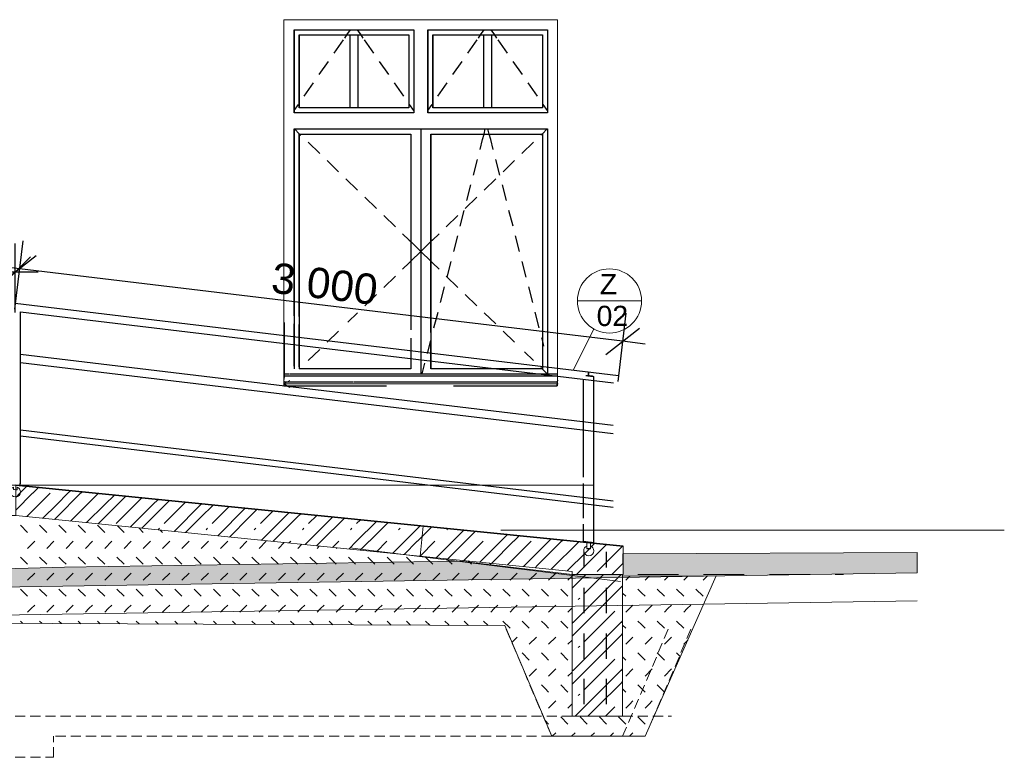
# Model space of a CAD drawing. Header units: millimetres. Extents: x 126830 to 197420, y -10585 to 21156.
# Tile 6 of 100: x 142842 to 147703, y -5139 to -1495. Entities that reach past the tile are written whole.
import ezdxf

# ---------------------------------------------------------------- set-up
doc = ezdxf.new("R2010")
doc.units = ezdxf.units.MM
doc.header["$MEASUREMENT"] = 0
for name, pattern in [('Čárkovaná', [325, 200, -125]), ('čárkovaná 3', [75, 50, -25]), ('Čárkovaná M', [225, 125, -100])]:
    doc.linetypes.add(name, pattern=pattern)
for name, color, linetype in [('Konstrukce - nenosné', 7, 'Continuous'), ('Nové_0', 7, 'Continuous'), ('Nové_Konstrukce - nosné', 7, 'Continuous'), ('Nové_Kóty - SP', 7, 'Continuous'), ('Popis', 7, 'Continuous'), ('Popis_CZ', 7, 'Continuous'), ('Situace - terén', 7, 'Continuous'), ('TZB - VZT', 7, 'Continuous'), ('Výplně - Povrchové', 7, 'Continuous')]:
    doc.layers.add(name, color=color, linetype=linetype)
doc.styles.add('GENEROVANÝ_STYL_1', font='txt')
doc.styles.add('GENEROVANÝ_STYL_2', font='txt')
doc.dimstyles.new('GENEROVANÝ_STYL__7', dxfattribs={"dimtxt": 150, "dimasz": 142.5, "dimexe": 0.18, "dimexo": 200, "dimgap": 0, "dimtad": 1, "dimdec": 0, "dimzin": 0, "dimdsep": 46, "dimtxsty": 'GENEROVANÝ_STYL_2', "dimblk": 'ARROWHEAD_6', "dimblk1": 'ARROWHEAD_6', "dimblk2": 'ARROWHEAD_6', "dimcen": 0.09, "dimclrd": 1, "dimclre": 1, "dimclrt": 1, "dimazin": 0, "dimtfac": 1, "dimtdec": 4, "dimtmove": 0, "dimatfit": 3, "dimfxl": 1, "dimtolj": 1, "dimtzin": 0, "dimarcsym": 0})
doc.dimstyles.new('GENEROVANÝ_STYL__8', dxfattribs={"dimtxt": 150, "dimasz": 142.5, "dimexe": 0.18, "dimexo": 200, "dimgap": 0, "dimtad": 1, "dimtih": 1, "dimtoh": 1, "dimdec": 0, "dimzin": 0, "dimdsep": 46, "dimtxsty": 'GENEROVANÝ_STYL_2', "dimblk": 'ARROWHEAD_6', "dimblk1": 'ARROWHEAD_6', "dimblk2": 'ARROWHEAD_6', "dimcen": 0.09, "dimclrd": 1, "dimclre": 1, "dimclrt": 1, "dimazin": 0, "dimtfac": 1, "dimtdec": 4, "dimtmove": 0, "dimatfit": 3, "dimfxl": 1, "dimtolj": 1, "dimtzin": 0, "dimarcsym": 0})

# ---------------------------------------------------------------- blocks, each defined once
blk = doc.blocks.new('*X4')
at = {"layer": 'Konstrukce - nenosné', "color": 7, "linetype": 'Continuous', "lineweight": 13}
for p, q in [((142821.9, -3855.5), (142842.5, -3834.9)), ((142821.9, -3918), (142905, -3834.9)), ((142842.5, -3834.9), (142877.3, -3800.2)), ((142876.9, -3950.2), (142992.2, -3834.9)), ((142905.8, -3834.9), (142934.7, -3806)), ((143024.2, -3890.8), (143080, -3834.9)), ((143024.2, -3953.3), (143142.5, -3834.9)), ((143080, -3834.9), (143093.1, -3821.9)), ((143092.7, -3971.9), (143229.1, -3835.5)), ((143143.3, -3834.9), (143150.6, -3827.6)), ((143261.7, -3890.8), (143308.9, -3843.5)), ((143261.7, -3953.3), (143365.7, -3849.2)), ((143317.5, -3984.6), (143444.9, -3857.2)), ((143499.2, -3890.8), (143524.7, -3865.2)), ((143499.2, -3953.3), (143581.5, -3870.9)), ((143555, -3984.6), (143660.7, -3878.9)), ((143736.7, -3890.8), (143740.6, -3886.9)), ((142956.1, -3958.1), (143024.2, -3890)), ((143171.9, -3979.8), (143261.7, -3890)), ((143387.7, -4001.5), (143499.2, -3890)), ((143603.5, -4023.2), (143736.7, -3890)), ((143736.7, -3953.3), (143797.4, -3892.6)), ((143792.5, -3984.6), (143876.5, -3900.5)), ((143819.3, -4044.9), (143955.7, -3908.5)), ((143974.2, -3953.3), (144013.2, -3914.3)), ((144030, -3984.6), (144092.4, -3922.2)), ((144035.1, -4066.6), (144171.5, -3930.2)), ((144211.7, -3953.3), (144229, -3935.9)), ((143013.6, -3963.9), (143024.2, -3953.3)), ((143229.4, -3985.6), (143261.7, -3953.3)), ((143445.2, -4007.3), (143499.2, -3953.3)), ((143661, -4029), (143736.7, -3953.3)), ((143876.8, -4050.7), (143974.2, -3953.3)), ((144093.3, -4071.7), (144211.7, -3953.3)), ((144267.5, -3984.6), (144308.2, -3943.9)), ((144267.5, -4071.7), (144387.4, -3951.8)), ((144330.8, -4071.7), (144444.8, -3957.6)), ((144505, -3984.6), (144524, -3965.6)), ((144505, -4071.7), (144603.2, -3973.5)), ((144568.3, -4071.7), (144660.7, -3979.3)), ((143525.1, -4014.5), (143532.1, -4007.5)), ((143762.6, -4014.5), (143769.6, -4007.5)), ((144000.1, -4014.5), (144007.1, -4007.5)), ((144237.6, -4014.5), (144244.6, -4007.5)), ((144475.1, -4014.5), (144482.1, -4007.5)), ((144712.6, -4014.5), (144719.6, -4007.5)), ((144742.5, -4071.7), (144819, -3995.2)), ((144805.8, -4071.7), (144876.5, -4001)), ((144950.1, -4014.5), (144955.7, -4008.9)), ((144980, -4071.7), (145034.9, -4016.9)), ((145043.3, -4071.7), (145092.3, -4022.6)), ((144091.9, -4072.3), (144092.5, -4071.7)), ((144171.1, -4080.2), (144179.7, -4071.7)), ((144250.9, -4088.3), (144267.5, -4071.7)), ((144307.7, -4094), (144330, -4071.7)), ((144386.9, -4101.9), (144417.2, -4071.7)), ((144466.7, -4110), (144505, -4071.7)), ((144523.5, -4115.7), (144567.5, -4071.7)), ((144602.7, -4123.6), (144654.7, -4071.7)), ((144686.7, -4127.5), (144742.5, -4071.7)), ((144739.3, -4137.4), (144805, -4071.7)), ((144818.5, -4145.3), (144892.2, -4071.7)), ((144924.2, -4127.5), (144980, -4071.7)), ((144955.1, -4159.1), (145042.5, -4071.7)), ((145034.3, -4167), (145129.7, -4071.7)), ((145161.7, -4127.5), (145217.5, -4071.7)), ((145171, -4180.8), (145280, -4071.7)), ((145217.5, -4071.7), (145250.7, -4038.5)), ((145250.1, -4188.7), (145367.2, -4071.7)), ((145280.8, -4071.7), (145308.2, -4044.3)), ((145399.2, -4127.5), (145455, -4071.7)), ((145399.2, -4190), (145517.5, -4071.7)), ((145455, -4071.7), (145466.5, -4060.2)), ((145465.9, -4210.4), (145602.5, -4073.9)), ((145518.3, -4071.7), (145524, -4066)), ((145636.7, -4127.5), (145682.3, -4081.9)), ((144681.9, -4131.6), (144686.7, -4126.8)), ((144897.7, -4153.3), (144924.2, -4126.8)), ((145113.5, -4175), (145161.7, -4126.8)), ((145329.3, -4196.7), (145399.2, -4126.8)), ((145545.1, -4218.4), (145636.7, -4126.8)), ((145636.7, -4190), (145739.1, -4087.6)), ((145692.5, -4221.3), (145818.3, -4095.5)), ((145765.4, -4235.5), (145821.3, -4179.7)), ((145386.8, -4202.4), (145399.2, -4190)), ((145591.2, -4235.5), (145636.7, -4190))]:
    blk.add_line(p, q, dxfattribs=at)
blk = doc.blocks.new('výplň_2_1', base_point=(0, 0))
at = {"layer": 'Konstrukce - nenosné', "color": 7, "linetype": 'Continuous', "lineweight": 13, "flags": 128}
blk.add_lwpolyline([(142821.9, -3944.6), (142821.9, -3794.6), (145821.3, -4095.8), (145821.3, -4235.5), (145568.9, -4235.5), (145568.9, -4220.7)], close=True, dxfattribs=at)
at = {"layer": 'Konstrukce - nenosné', "color": 7, "linetype": 'Continuous', "lineweight": 13}
blk.add_blockref('*X4', (0, 0), dxfattribs=at)
blk = doc.blocks.new('Čára_15_1', base_point=(144146.3, -3294.6))
at = {"layer": 'Popis', "color": 7, "linetype": 'Continuous', "lineweight": 13}
for q in [(144175, -3278.1), (145499.9, -3294.6), (144175, -3311.2)]:
    blk.add_line((144146.3, -3294.6), q, dxfattribs=at)
blk = doc.blocks.new('Čára_16_1', base_point=(142423.7, -3794.6))
at = {"layer": 'Popis', "color": 7, "linetype": 'Continuous', "lineweight": 13}
for q in [(142452.4, -3778.1), (145676.2, -3794.6), (142452.4, -3811.2)]:
    blk.add_line((142423.7, -3794.6), q, dxfattribs=at)
blk = doc.blocks.new('*D81')
at = {"layer": 'Nové_Kóty - SP', "color": 1, "linetype": 'Continuous', "lineweight": 25}
for p, q in [((142856.7, -2586.6), (142816.1, -2924.8)), ((142923.3, -2660.7), (142756.5, -2791.7)), ((142839.9, -2726.2), (142728.2, -2712.8)), ((145818.5, -3083.7), (142839.9, -2726.2)), ((145835.2, -2944.1), (145794.6, -3282.3)), ((145735.1, -3149.2), (145901.9, -3018.2)), ((145930.2, -3097.1), (145818.5, -3083.7))]:
    blk.add_line(p, q, dxfattribs=at)
at = {"layer": 'Nové_Kóty - SP', "color": 1, "lineweight": 25, "insert": (144078.1, -2844.6), "char_height": 150, "attachment_point": 7, "rotation": 353.1557, "style": 'GENEROVANÝ_STYL_2'}
blk.add_mtext('\\A1;{\\pql;\\fArial|b0|i0|c0|p38;3\xa0000}', dxfattribs=at)
blk = doc.blocks.new('ARROWHEAD_6')
at = {"color": 0, "linetype": 'Continuous', "lineweight": 0}
for p, q in [((-0.5, -0.5), (0.5, 0.5)), ((0, 0), (-1, 0))]:
    blk.add_line(p, q, dxfattribs=at)
blk = doc.blocks.new('*D82')
at = {"layer": 'Nové_Kóty - SP', "color": 1, "linetype": 'Continuous', "lineweight": 25}
for p, q in [((140801.6, -2941.2), (140801.6, -2600.6)), ((142819.7, -2941.2), (142819.7, -2600.6)), ((140876.6, -2666.2), (140726.6, -2816.2)), ((142744.7, -2816.2), (142894.7, -2666.2)), ((140689.1, -2741.2), (140801.6, -2741.2)), ((140801.6, -2741.2), (142819.7, -2741.2)), ((142819.7, -2741.2), (142932.2, -2741.2))]:
    blk.add_line(p, q, dxfattribs=at)
at = {"layer": 'Nové_Kóty - SP', "color": 1, "lineweight": 25, "insert": (141583, -2711.2), "char_height": 150, "attachment_point": 7, "style": 'GENEROVANÝ_STYL_2'}
blk.add_mtext('\\A1;{\\pql;\\fArial|b0|i0|c0|p38;2020}', dxfattribs=at)
blk = doc.blocks.new('*X131')
at = {"layer": 'Konstrukce - nenosné', "color": 7, "linetype": 'Continuous', "lineweight": 13}
for p, q in [((145568.9, -4240.7), (145574.1, -4235.5)), ((145574.1, -4236.2), (145574.8, -4235.5)), ((145574.1, -4298.7), (145637.3, -4235.5)), ((145629.9, -4330), (145724.4, -4235.5)), ((145630, -4417.1), (145811.6, -4235.5)), ((145811.6, -4236.2), (145812.3, -4235.5)), ((145568.9, -4304), (145574.1, -4298.7)), ((145693.2, -4417.1), (145811.6, -4298.7)), ((145811.6, -4298.7), (145818.9, -4291.5)), ((145600, -4359.9), (145607.1, -4352.9)), ((145574.1, -4473), (145630, -4417.1)), ((145574.1, -4535.5), (145692.5, -4417.1)), ((145629.9, -4566.8), (145779.6, -4417.1)), ((145568.9, -4477.5), (145574.1, -4472.2)), ((145630, -4653.9), (145811.6, -4472.2)), ((145811.6, -4473), (145818.9, -4465.7)), ((145568.9, -4540.7), (145574.1, -4535.5)), ((145693.2, -4653.9), (145811.6, -4535.5)), ((145811.6, -4535.5), (145818.9, -4528.2)), ((145600, -4596.7), (145607.1, -4589.6)), ((145574.1, -4709.7), (145630, -4653.9)), ((145574.1, -4772.2), (145692.5, -4653.9)), ((145629.9, -4803.5), (145779.6, -4653.9)), ((145568.9, -4714.2), (145574.1, -4709)), ((145630, -4890.6), (145811.6, -4709)), ((145811.6, -4709.7), (145818.9, -4702.5)), ((145568.9, -4777.5), (145574.1, -4772.2)), ((145693.2, -4890.6), (145811.6, -4772.2)), ((145811.6, -4772.2), (145818.9, -4765)), ((145600, -4833.4), (145607.1, -4826.4)), ((145585.1, -4935.5), (145630, -4890.6)), ((145647.6, -4935.5), (145692.5, -4890.6)), ((145734.7, -4935.5), (145779.6, -4890.6))]:
    blk.add_line(p, q, dxfattribs=at)
blk = doc.blocks.new('výplň_33_1', base_point=(0, 0))
at = {"layer": 'Konstrukce - nenosné', "color": 7, "linetype": 'Continuous', "lineweight": 13, "flags": 128}
blk.add_lwpolyline([(145818.9, -4935.5), (145568.9, -4935.5), (145568.9, -4235.5), (145818.9, -4235.5)], close=True, dxfattribs=at)
at = {"layer": 'Konstrukce - nenosné', "color": 7, "linetype": 'Continuous', "lineweight": 13}
blk.add_blockref('*X131', (0, 0), dxfattribs=at)
blk = doc.blocks.new('*X133')
at = {"layer": 'Výplně - Povrchové', "color": 7, "linetype": 'Continuous', "lineweight": 13}
for p, q in [((142880.2, -4027.8), (142844.8, -3992.4)), ((142975.5, -4027.8), (142940.1, -3992.4)), ((143053.1, -4010.1), (143035.4, -3992.4)), ((143070.8, -4027.8), (143053.1, -4010.1)), ((143166.1, -4027.8), (143130.7, -3992.4)), ((143261.4, -4027.8), (143226, -3992.4)), ((143356.7, -4027.8), (143324, -3995.1)), ((143452, -4027.8), (143429.9, -4005.8)), ((143547.3, -4027.8), (143535.9, -4016.4)), ((143642.6, -4027.8), (143641.8, -4027.1)), ((142880.2, -4106.7), (142915.5, -4071.4)), ((142975.5, -4106.7), (143010.8, -4071.4)), ((143070.8, -4106.7), (143106.1, -4071.4)), ((143166.1, -4106.7), (143201.4, -4071.4)), ((143261.4, -4106.7), (143296.7, -4071.4)), ((143356.7, -4106.7), (143392, -4071.4)), ((143452, -4106.7), (143487.3, -4071.4)), ((143547.3, -4106.7), (143582.6, -4071.4)), ((143642.6, -4106.7), (143677.9, -4071.4)), ((143737.9, -4106.7), (143773.2, -4071.4)), ((143833.2, -4106.7), (143868.5, -4071.4)), ((143928.5, -4106.7), (143963.8, -4071.4)), ((144023.8, -4106.7), (144059.1, -4071.4)), ((144119.1, -4106.7), (144147.9, -4077.9)), ((144214.4, -4106.7), (144234.5, -4086.6)), ((144309.7, -4106.7), (144321.1, -4095.3)), ((144405, -4106.7), (144407.7, -4104)), ((142880.2, -4185.6), (142844.8, -4150.3)), ((142975.5, -4185.6), (142940.1, -4150.3)), ((143053.1, -4167.9), (143035.4, -4150.3)), ((143070.8, -4185.6), (143053.1, -4167.9)), ((143166.1, -4185.6), (143130.7, -4150.3)), ((143261.4, -4185.6), (143226, -4150.3)), ((143356.7, -4185.6), (143321.3, -4150.3)), ((143452, -4185.6), (143416.6, -4150.3)), ((143529.6, -4167.9), (143511.9, -4150.3)), ((143547.3, -4185.6), (143529.6, -4167.9)), ((143642.6, -4185.6), (143607.2, -4150.3)), ((143737.9, -4185.6), (143702.5, -4150.3)), ((143833.2, -4185.6), (143797.8, -4150.3)), ((143928.5, -4185.6), (143893.1, -4150.3)), ((144006.1, -4167.9), (143988.4, -4150.3)), ((144023.8, -4185.6), (144006.1, -4167.9)), ((144119.1, -4185.6), (144083.7, -4150.3)), ((144214.4, -4185.6), (144179, -4150.3)), ((144309.7, -4185.6), (144274.3, -4150.3)), ((144405, -4185.6), (144369.6, -4150.3)), ((144482.6, -4167.9), (144464.9, -4150.3)), ((144500.3, -4185.6), (144482.6, -4167.9)), ((144595.6, -4185.6), (144560.2, -4150.3)), ((144690.9, -4185.6), (144655.5, -4150.3)), ((144786.2, -4185.6), (144750.8, -4150.3)), ((144881.5, -4185.6), (144846.1, -4150.3)), ((144959.1, -4167.9), (144949.6, -4158.5)), ((144976.8, -4185.6), (144959.1, -4167.9)), ((145072.1, -4185.6), (145055.6, -4169.2)), ((145167.4, -4185.6), (145161.5, -4179.8)), ((142880.2, -4264.5), (142915.5, -4229.2)), ((142975.5, -4264.5), (143010.8, -4229.2)), ((143070.8, -4264.5), (143106.1, -4229.2)), ((143166.1, -4264.5), (143201.4, -4229.2)), ((143261.4, -4264.5), (143296.7, -4229.2)), ((143356.7, -4264.5), (143392, -4229.2)), ((143452, -4264.5), (143487.3, -4229.2)), ((143547.3, -4264.5), (143582.6, -4229.2)), ((143642.6, -4264.5), (143677.9, -4229.2)), ((143737.9, -4264.5), (143773.2, -4229.2)), ((143833.2, -4264.5), (143868.5, -4229.2)), ((143928.5, -4264.5), (143963.8, -4229.2)), ((144023.8, -4264.5), (144059.1, -4229.2)), ((144119.1, -4264.5), (144154.4, -4229.2)), ((144214.4, -4264.5), (144249.7, -4229.2)), ((144309.7, -4264.5), (144345, -4229.2)), ((144405, -4264.5), (144440.3, -4229.2)), ((144500.3, -4264.5), (144535.6, -4229.2)), ((144595.6, -4264.5), (144630.9, -4229.2)), ((144690.9, -4264.5), (144726.2, -4229.2)), ((144786.2, -4264.5), (144821.5, -4229.2)), ((144881.5, -4264.5), (144916.8, -4229.2)), ((144976.8, -4264.5), (145012.1, -4229.2)), ((145072.1, -4264.5), (145107.4, -4229.2)), ((145167.4, -4264.5), (145202.7, -4229.2)), ((145262.7, -4264.5), (145298, -4229.2)), ((145358, -4264.5), (145393.3, -4229.2)), ((145453.3, -4264.5), (145488.6, -4229.2)), ((145548.6, -4264.5), (145568.9, -4244.3)), ((145834.5, -4264.5), (145854.2, -4244.8)), ((145929.8, -4264.5), (145950, -4244.3)), ((146025.1, -4264.5), (146045.7, -4243.9)), ((146120.4, -4264.5), (146141.5, -4243.5)), ((146215.7, -4264.5), (146237.2, -4243)), ((142880.2, -4343.5), (142844.8, -4308.1)), ((142975.5, -4343.5), (142940.1, -4308.1)), ((143053.1, -4325.8), (143035.4, -4308.1)), ((143070.8, -4343.5), (143053.1, -4325.8)), ((143166.1, -4343.5), (143130.7, -4308.1)), ((143261.4, -4343.5), (143226, -4308.1)), ((143356.7, -4343.5), (143321.3, -4308.1)), ((143452, -4343.5), (143416.6, -4308.1)), ((143529.6, -4325.8), (143511.9, -4308.1)), ((143547.3, -4343.5), (143529.6, -4325.8)), ((143642.6, -4343.5), (143607.2, -4308.1)), ((143737.9, -4343.5), (143702.5, -4308.1)), ((143833.2, -4343.5), (143797.8, -4308.1)), ((143928.5, -4343.5), (143893.1, -4308.1)), ((144006.1, -4325.8), (143988.4, -4308.1)), ((144023.8, -4343.5), (144006.1, -4325.8)), ((144119.1, -4343.5), (144083.7, -4308.1)), ((144214.4, -4343.5), (144179, -4308.1)), ((144309.7, -4343.5), (144274.3, -4308.1)), ((144405, -4343.5), (144369.6, -4308.1)), ((144482.6, -4325.8), (144464.9, -4308.1)), ((144500.3, -4343.5), (144482.6, -4325.8)), ((144595.6, -4343.5), (144560.2, -4308.1)), ((144690.9, -4343.5), (144655.5, -4308.1)), ((144786.2, -4343.5), (144750.8, -4308.1)), ((144881.5, -4343.5), (144846.1, -4308.1)), ((144959.1, -4325.8), (144941.4, -4308.1)), ((144976.8, -4343.5), (144959.1, -4325.8)), ((145072.1, -4343.5), (145036.7, -4308.1)), ((145167.4, -4343.5), (145132, -4308.1)), ((145262.7, -4343.5), (145227.3, -4308.1)), ((145358, -4343.5), (145322.6, -4308.1)), ((145435.6, -4325.8), (145417.9, -4308.1)), ((145453.3, -4343.5), (145435.6, -4325.8)), ((145548.6, -4343.5), (145513.2, -4308.1)), ((145912.1, -4325.8), (145894.4, -4308.1)), ((145929.8, -4343.5), (145912.1, -4325.8)), ((146025.1, -4343.5), (145989.7, -4308.1)), ((146120.4, -4343.5), (146085, -4308.1)), ((146215.7, -4343.5), (146180.3, -4308.1)), ((145834.5, -4343.5), (145818.9, -4327.8)), ((142880.2, -4422.4), (142897.8, -4404.7)), ((142897.8, -4404.7), (142915.5, -4387)), ((142975.5, -4422.4), (142993.1, -4404.7)), ((142993.1, -4404.7), (143010.8, -4387)), ((143070.8, -4422.4), (143088.4, -4404.7)), ((143088.4, -4404.7), (143106.1, -4387)), ((143166.1, -4422.4), (143183.7, -4404.7)), ((143183.7, -4404.7), (143201.4, -4387)), ((143261.4, -4422.4), (143279, -4404.7)), ((143279, -4404.7), (143296.7, -4387)), ((143356.7, -4422.4), (143374.3, -4404.7)), ((143374.3, -4404.7), (143392, -4387)), ((143452, -4422.4), (143469.6, -4404.7)), ((143469.6, -4404.7), (143487.3, -4387)), ((143547.3, -4422.4), (143564.9, -4404.7)), ((143564.9, -4404.7), (143582.6, -4387)), ((143642.6, -4422.4), (143660.2, -4404.7)), ((143660.2, -4404.7), (143677.9, -4387)), ((143737.9, -4422.4), (143755.5, -4404.7)), ((143755.5, -4404.7), (143773.2, -4387)), ((143833.2, -4422.4), (143850.8, -4404.7)), ((143850.8, -4404.7), (143868.5, -4387)), ((143928.5, -4422.4), (143946.1, -4404.7)), ((143946.1, -4404.7), (143963.8, -4387)), ((144023.8, -4422.4), (144041.4, -4404.7)), ((144041.4, -4404.7), (144059.1, -4387)), ((144119.1, -4422.4), (144136.7, -4404.7)), ((144136.7, -4404.7), (144154.4, -4387)), ((144214.4, -4422.4), (144232, -4404.7)), ((144232, -4404.7), (144249.7, -4387)), ((144309.7, -4422.4), (144327.3, -4404.7)), ((144327.3, -4404.7), (144345, -4387)), ((144405, -4422.4), (144422.6, -4404.7)), ((144422.6, -4404.7), (144440.3, -4387)), ((144500.3, -4422.4), (144517.9, -4404.7)), ((144517.9, -4404.7), (144535.6, -4387)), ((144595.6, -4422.4), (144613.2, -4404.7)), ((144613.2, -4404.7), (144630.9, -4387)), ((144690.9, -4422.4), (144708.5, -4404.7)), ((144708.5, -4404.7), (144726.2, -4387)), ((144786.2, -4422.4), (144803.8, -4404.7)), ((144803.8, -4404.7), (144821.5, -4387)), ((144881.5, -4422.4), (144899.1, -4404.7)), ((144899.1, -4404.7), (144916.8, -4387)), ((144976.8, -4422.4), (144994.4, -4404.7)), ((144994.4, -4404.7), (145012.1, -4387)), ((145072.1, -4422.4), (145089.7, -4404.7)), ((145089.7, -4404.7), (145107.4, -4387)), ((145167.4, -4422.4), (145185, -4404.7)), ((145185, -4404.7), (145202.7, -4387)), ((145262.7, -4422.4), (145280.3, -4404.7)), ((145280.3, -4404.7), (145298, -4387)), ((145358, -4422.4), (145375.6, -4404.7)), ((145375.6, -4404.7), (145393.3, -4387)), ((145453.3, -4422.4), (145470.9, -4404.7)), ((145470.9, -4404.7), (145488.6, -4387)), ((145548.6, -4422.4), (145566.2, -4404.7)), ((145566.2, -4404.7), (145568.9, -4402.1)), ((145834.5, -4422.4), (145852.1, -4404.7)), ((145852.1, -4404.7), (145869.8, -4387)), ((145929.8, -4422.4), (145947.4, -4404.7)), ((145947.4, -4404.7), (145965.1, -4387)), ((146025.1, -4422.4), (146042.7, -4404.7)), ((146042.7, -4404.7), (146060.4, -4387)), ((146120.4, -4422.4), (146138, -4404.7)), ((146138, -4404.7), (146155.7, -4387)), ((142856.5, -4477.6), (142844.8, -4465.9)), ((142952.2, -4478), (142940.1, -4465.9)), ((143047.9, -4478.5), (143035.4, -4465.9)), ((143143.7, -4478.9), (143130.7, -4465.9)), ((143239.4, -4479.3), (143226, -4465.9)), ((143335.2, -4479.8), (143321.3, -4465.9)), ((143430.9, -4480.2), (143416.6, -4465.9)), ((143526.6, -4480.6), (143511.9, -4465.9)), ((143622.4, -4481.1), (143607.2, -4465.9)), ((143718.1, -4481.5), (143702.5, -4465.9)), ((143813.8, -4481.9), (143797.8, -4465.9)), ((143909.6, -4482.4), (143893.1, -4465.9)), ((144005.3, -4482.8), (143988.4, -4465.9)), ((144101, -4483.2), (144083.7, -4465.9)), ((144196.8, -4483.7), (144179, -4465.9)), ((144292.5, -4484.1), (144274.3, -4465.9)), ((144388.2, -4484.5), (144369.6, -4465.9)), ((144482.6, -4483.6), (144464.9, -4465.9)), ((144579.7, -4485.4), (144560.2, -4465.9)), ((144675.4, -4485.9), (144655.5, -4465.9)), ((144771.2, -4486.3), (144750.8, -4465.9)), ((144866.9, -4486.7), (144846.1, -4465.9)), ((144959.1, -4483.6), (144941.4, -4465.9)), ((145058.4, -4487.6), (145036.7, -4465.9)), ((145154.1, -4488), (145132, -4465.9)), ((145262.7, -4501.3), (145227.3, -4465.9)), ((145358, -4501.3), (145322.6, -4465.9)), ((145435.6, -4483.6), (145417.9, -4465.9)), ((145548.6, -4501.3), (145513.2, -4465.9)), ((145912.1, -4483.6), (145894.4, -4465.9)), ((146025.1, -4501.3), (145989.7, -4465.9)), ((146120.4, -4501.3), (146085, -4465.9)), ((146181.3, -4467), (146180.3, -4465.9)), ((144484, -4485), (144482.6, -4483.6)), ((144962.6, -4487.2), (144959.1, -4483.6)), ((145453.3, -4501.3), (145435.6, -4483.6)), ((145834.5, -4501.3), (145818.9, -4485.7)), ((145929.8, -4501.3), (145912.1, -4483.6)), ((145271.6, -4571.3), (145298, -4544.9)), ((145358, -4580.2), (145393.3, -4544.9)), ((145453.3, -4580.2), (145488.6, -4544.9)), ((145548.6, -4580.2), (145568.9, -4559.9)), ((145834.5, -4580.2), (145869.8, -4544.9)), ((145929.8, -4580.2), (145965.1, -4544.9)), ((146025.1, -4580.2), (146060.4, -4544.9)), ((146120.4, -4580.2), (146140.2, -4560.4)), ((145358, -4659.1), (145322.6, -4623.8)), ((145435.6, -4641.4), (145417.9, -4623.8)), ((145453.3, -4659.1), (145435.6, -4641.4)), ((145548.6, -4659.1), (145513.2, -4623.8)), ((145834.5, -4659.1), (145818.9, -4643.5)), ((145912.1, -4641.4), (145894.4, -4623.8)), ((145929.8, -4659.1), (145912.1, -4641.4)), ((146025.1, -4659.1), (145989.7, -4623.8)), ((146103.9, -4642.7), (146085, -4623.8)), ((145358, -4738), (145393.3, -4702.7)), ((145453.3, -4738), (145488.6, -4702.7)), ((145834.5, -4738), (145869.8, -4702.7)), ((145929.8, -4738), (145965.1, -4702.7)), ((146025.1, -4738), (146060.4, -4702.7)), ((145548.6, -4738), (145568.9, -4717.8)), ((145435.6, -4799.3), (145417.9, -4781.6)), ((145453.3, -4817), (145435.6, -4799.3)), ((145548.6, -4817), (145513.2, -4781.6)), ((145834.5, -4817), (145818.9, -4801.3)), ((145912.1, -4799.3), (145894.4, -4781.6)), ((145929.8, -4817), (145912.1, -4799.3)), ((146025.1, -4817), (145989.7, -4781.6)), ((145470.9, -4878.2), (145488.6, -4860.5)), ((145852.1, -4878.2), (145869.8, -4860.5)), ((145947.4, -4878.2), (145965.1, -4860.5)), ((145453.3, -4895.9), (145470.9, -4878.2)), ((145548.6, -4895.9), (145566.2, -4878.2)), ((145566.2, -4878.2), (145568.9, -4875.6)), ((145834.5, -4895.9), (145852.1, -4878.2)), ((145929.8, -4895.9), (145947.4, -4878.2)), ((145435.6, -4957.1), (145435.5, -4957)), ((145453.3, -4974.8), (145435.6, -4957.1)), ((145548.6, -4974.8), (145513.2, -4939.4)), ((145643.9, -4974.8), (145608.5, -4939.4)), ((145739.2, -4974.8), (145703.8, -4939.4)), ((145834.5, -4974.8), (145799.1, -4939.4)), ((145912.1, -4957.1), (145894.4, -4939.4)), ((145929.8, -4974.8), (145912.1, -4957.1)), ((145471.5, -5035.5), (145488.6, -5018.4)), ((145566.8, -5035.5), (145583.9, -5018.4)), ((145662.1, -5035.5), (145679.2, -5018.4)), ((145757.4, -5035.5), (145774.5, -5018.4)), ((145852.7, -5035.5), (145869.8, -5018.4))]:
    blk.add_line(p, q, dxfattribs=at)
blk = doc.blocks.new('výplň_34_1', base_point=(0, 0))
at = {"layer": 'Výplně - Povrchové', "color": 1, "linetype": 'Continuous', "lineweight": 13, "flags": 128}
blk.add_lwpolyline([(139746, -4340.6), (140109.2, -5139.3), (140467.1, -5139.3), (140764.6, -4468.1), (145236.4, -4488.4), (145468.9, -5035.5), (145930.8, -5035.5), (146280.1, -4242.8), (145818.9, -4244.9), (145818.9, -4935.5), (145568.9, -4935.5), (145568.9, -4470.8), (145568.9, -4220.7), (142821.9, -3944.6), (140942.7, -3944.6), (140419.2, -4238.3), (140419.2, -4473.5), (140419.2, -5039.3), (140171.4, -5039.3), (140171.4, -4338.8)], close=True, dxfattribs=at)
at = {"layer": 'Výplně - Povrchové', "color": 7, "linetype": 'Continuous', "lineweight": 13}
blk.add_blockref('*X133', (0, 0), dxfattribs=at)

msp = doc.modelspace()

# ---------------------------------------------------------------- hatches: boundary and pattern name
at = {"layer": 'Situace - terén', "linetype": 'Continuous', "lineweight": 0}
msp.add_hatch(color=255, dxfattribs=at).paths.add_polyline_path([(143062.9, -4200.3), (135139.9, -4417.8), (147273.6, -4227.2), (147273.6, -4127), (145820.3, -4133.3), (145821.3, -4235.5), (145568.9, -4235.5), (145019.8, -4169.6), (144788.1, -4173.3), (144787.5, -4173.2)])

# ---------------------------------------------------------------- linework, layer by layer
at = {"color": 1, "linetype": 'Continuous', "lineweight": 18}
msp.add_line((147703.5, -4016.5), (145217.1, -4016.5), dxfattribs=at)
at = {"color": 8, "linetype": 'Continuous', "lineweight": 13}
msp.add_line((145807.6, -4270.4), (144471.6, -4103.9), dxfattribs=at)
at = {"layer": 'Nové_0', "color": 1, "linetype": 'Continuous', "lineweight": 25}
for p, q in [((142819.7, -2894.6), (145798.3, -3252.1)), ((142844.7, -3511.5), (142844.7, -2937.8)), ((142844.7, -2937.8), (145773.3, -3289.4)), ((142844.7, -3147.5), (145771.3, -3498.8)), ((142844.7, -3187.8), (145771.3, -3539.1)), ((145636.3, -3252.6), (145638.6, -3252.9)), ((145638.6, -3252.9), (145642.6, -3253.4)), ((145642.6, -3253.4), (145646.8, -3253.9)), ((145646.8, -3253.9), (145651.1, -3254.4)), ((145649.2, -3250.8), (145648.8, -3254.1)), ((145648.9, -3254.1), (145649.3, -3250.8)), ((145651.3, -3254.4), (145648.9, -3254.1)), ((145649.6, -3247.5), (145649.2, -3250.8)), ((145649.3, -3250.8), (145649.7, -3247.5)), ((145650, -3244.3), (145649.6, -3247.5)), ((145649.7, -3247.5), (145650.1, -3244.3)), ((145650.3, -3241.5), (145650, -3244.3)), ((145650.1, -3244.3), (145650.4, -3241.5)), ((145650.6, -3239.1), (145650.3, -3241.5)), ((145650.4, -3241.5), (145650.7, -3239.1)), ((145650.8, -3237.1), (145650.6, -3239.1)), ((145650.7, -3239.1), (145650.9, -3237.1)), ((145651, -3235.6), (145650.8, -3237.1)), ((145650.9, -3237.1), (145651.1, -3235.6)), ((145651.1, -3234.7), (145651, -3235.6)), ((145651.2, -3234.4), (145651.1, -3234.7)), ((145651.1, -3235.6), (145651.2, -3234.7)), ((145651.1, -3254.4), (145655.5, -3254.9)), ((145651.2, -3234.7), (145651.2, -3234.4)), ((145655.6, -3254.9), (145651.3, -3254.4)), ((145655.5, -3254.9), (145659.7, -3255.4)), ((145659.8, -3255.4), (145655.6, -3254.9)), ((145659.7, -3255.4), (145663.6, -3255.9)), ((145663.8, -3255.9), (145659.8, -3255.4)), ((145663.6, -3255.9), (145667.2, -3256.3)), ((145667.3, -3256.3), (145663.8, -3255.9)), ((145667.2, -3256.3), (145670.3, -3256.7)), ((145670.4, -3256.7), (145667.3, -3256.3)), ((145670.3, -3256.7), (145672.8, -3257)), ((145672.8, -3257), (145670.4, -3256.7)), ((145672.8, -3257), (145674.7, -3257.2)), ((145674.7, -3257.2), (145675.8, -3257.4)), ((145675.8, -3257.4), (145676.2, -3257.4)), ((145676.2, -4078.4), (145676.2, -3257.4)), ((145626.2, -3755.8), (145626.2, -3271.7)), ((142844.7, -3653.7), (142844.7, -3511.2)), ((142844.7, -3521.1), (145771.3, -3872.4)), ((142844.7, -3551.3), (145771.3, -3902.6)), ((142844.7, -3788.3), (142844.7, -3653.7)), ((142841.3, -3788.1), (142843.2, -3788.3)), ((142841.7, -3788), (142843.6, -3788.2)), ((142843.2, -3788.3), (142844.3, -3788.3)), ((142843.6, -3788.2), (142844.7, -3788.3)), ((142844.3, -3788.3), (142844.7, -3788.3)), ((142844.7, -3788.3), (142845.1, -3788.4)), ((145626.2, -3957.3), (145626.2, -3786)), ((145626.2, -4072.4), (145626.2, -3987.5)), ((145626.2, -4072.4), (145626.3, -4072.4)), ((145626.3, -4072.4), (145626.6, -4072.5)), ((145626.6, -4072.5), (145627.7, -4072.6)), ((145627.7, -4072.6), (145629.5, -4072.8)), ((145629.5, -4072.8), (145632, -4073.1)), ((145632, -4073.1), (145635.1, -4073.5)), ((145635.1, -4073.5), (145638.6, -4073.9)), ((145638.6, -4073.9), (145642.6, -4074.4)), ((145642.6, -4074.4), (145646.8, -4074.9)), ((145646.8, -4074.9), (145651.1, -4075.4)), ((145651.1, -4075.4), (145655.5, -4075.9)), ((145655.5, -4075.9), (145659.7, -4076.4)), ((145659.7, -4076.4), (145663.6, -4076.9)), ((145663.6, -4076.9), (145667.2, -4077.3)), ((145667.2, -4077.3), (145670.3, -4077.7)), ((145670.3, -4077.7), (145672.8, -4078)), ((145672.8, -4078), (145674.7, -4078.2)), ((145674.7, -4078.2), (145675.8, -4078.4)), ((145675.8, -4078.4), (145676.2, -4078.4))]:
    msp.add_line(p, q, dxfattribs=at)
at = {"layer": 'Nové_Konstrukce - nosné', "color": 1, "linetype": 'Continuous', "lineweight": 25}
for p, q in [((144197.2, -1954.6), (144197.2, -1544.6)), ((144197.2, -1544.6), (144787.2, -1544.6)), ((144197.3, -1544.6), (144197.3, -1954.6)), ((144457.5, -1569.6), (144474.9, -1544.6)), ((144527.1, -1569.6), (144509.7, -1544.6)), ((144787.2, -1544.6), (144787.2, -1954.6)), ((144857.2, -1954.6), (144857.2, -1544.6)), ((144857.2, -1544.6), (145447.2, -1544.6)), ((144857.3, -1544.6), (144857.3, -1954.6)), ((145117.5, -1569.6), (145134.9, -1544.6)), ((145187.1, -1569.6), (145169.7, -1544.6)), ((145447.2, -1544.6), (145447.2, -1954.6)), ((144222.3, -1929.6), (144222.3, -1569.6)), ((144222.3, -1569.6), (144762.3, -1569.6)), ((144222.3, -1569.6), (144222.3, -1929.6)), ((144395, -1659.5), (144440.7, -1593.8)), ((144446.6, -1585.3), (144457.5, -1569.6)), ((144472.3, -1569.6), (144472.3, -1929.6)), ((144512.3, -1929.6), (144512.3, -1569.6)), ((144538, -1585.3), (144527.1, -1569.6)), ((144589.6, -1659.5), (144543.9, -1593.8)), ((144762.3, -1569.6), (144762.3, -1929.6)), ((144882.3, -1929.6), (144882.3, -1569.6)), ((144882.3, -1569.6), (145422.3, -1569.6)), ((144882.3, -1569.6), (144882.3, -1929.6)), ((145055, -1659.5), (145100.7, -1593.8)), ((145106.6, -1585.3), (145117.5, -1569.6)), ((145132.3, -1569.6), (145132.3, -1929.6)), ((145172.3, -1929.6), (145172.3, -1569.6)), ((145198, -1585.3), (145187.1, -1569.6)), ((145249.6, -1659.5), (145203.9, -1593.8)), ((145422.3, -1569.6), (145422.3, -1929.6)), ((144320.8, -1766.2), (144366.4, -1700.5)), ((144663.8, -1766.2), (144618.1, -1700.5)), ((144980.7, -1766.2), (145026.4, -1700.5)), ((145323.8, -1766.2), (145278.1, -1700.5)), ((144246.5, -1872.9), (144292.2, -1807.3)), ((144738, -1872.9), (144692.3, -1807.3)), ((144906.5, -1872.9), (144952.2, -1807.3)), ((145398, -1872.9), (145352.3, -1807.3)), ((144197.3, -1943.7), (144218, -1914)), ((144762.3, -1929.6), (144222.3, -1929.6)), ((144787.2, -1943.6), (144766.6, -1914)), ((144857.3, -1943.7), (144878, -1914)), ((145422.3, -1929.6), (144882.3, -1929.6)), ((145447.2, -1943.6), (145426.6, -1914)), ((144787.2, -1954.6), (144197.2, -1954.6)), ((145447.2, -1954.6), (144857.2, -1954.6)), ((144197.2, -2957.4), (144197.2, -2034.6)), ((144197.2, -2034.6), (145447.2, -2034.6)), ((144197.3, -2034.6), (144197.3, -2997.7)), ((144198.1, -2034.6), (144223.9, -2059.6)), ((144822.3, -2034.6), (144822.3, -3073.9)), ((145134.4, -2059.6), (145140.8, -2034.6)), ((145160.2, -2059.6), (145153.7, -2034.6)), ((145446.5, -2034.6), (145420.7, -2059.6)), ((145447.2, -2034.6), (145447.2, -3109.8)), ((144222.3, -2960.5), (144222.3, -2059.6)), ((144222.3, -2059.6), (144772.3, -2059.6)), ((144222.3, -2059.6), (144222.3, -3000.8)), ((144223.9, -2059.6), (144229.7, -2065.3)), ((144772.3, -2059.6), (144772.3, -3027.6)), ((144872.3, -3039.7), (144872.3, -2059.6)), ((144872.3, -2059.6), (145422.3, -2059.6)), ((144872.3, -2059.6), (144872.3, -3039.8)), ((145114.5, -2136.7), (145127.3, -2087.1)), ((145127.3, -2087.1), (145134.4, -2059.6)), ((145167.3, -2087.1), (145160.2, -2059.6)), ((145180.1, -2136.7), (145167.3, -2087.1)), ((145420.7, -2059.6), (145414.8, -2065.3)), ((145422.3, -2059.6), (145422.3, -3106.8)), ((144265.6, -2100.1), (144323.1, -2155.8)), ((145378.9, -2100.1), (145321.5, -2155.8)), ((145082, -2262.6), (145102, -2185.1)), ((145212.5, -2262.6), (145192.5, -2185.1)), ((144359, -2190.6), (144416.4, -2246.3)), ((145285.6, -2190.6), (145228.1, -2246.3)), ((144452.3, -2281.1), (144509.8, -2336.7)), ((145192.2, -2281.1), (145134.8, -2336.7)), ((145049.6, -2388.5), (145069.5, -2311)), ((145245, -2388.5), (145225, -2311)), ((144545.7, -2371.5), (144603.1, -2427.2)), ((145098.9, -2371.5), (145041.4, -2427.2)), ((144639, -2462), (144696.5, -2517.7)), ((145005.5, -2462), (144948.1, -2517.7)), ((145017.1, -2514.4), (145037.1, -2436.9)), ((145277.5, -2514.4), (145257.5, -2436.9)), ((144732.4, -2552.5), (144764.8, -2584)), ((144912.2, -2552.5), (144879.7, -2584)), ((144984.6, -2640.2), (145004.6, -2562.8)), ((145309.9, -2640.2), (145289.9, -2562.8)), ((144764.8, -2584), (144772.3, -2591.2)), ((144772.3, -2591.2), (144822.3, -2639.6)), ((144872.3, -2591.2), (144822.3, -2639.6)), ((144879.7, -2584), (144872.3, -2591.2)), ((144772.3, -2688.1), (144822.3, -2639.6)), ((144872.3, -2688.1), (144822.3, -2639.6)), ((144732.4, -2726.8), (144764.8, -2695.3)), ((144764.8, -2695.3), (144772.3, -2688.1)), ((144879.7, -2695.3), (144872.3, -2688.1)), ((144912.2, -2726.8), (144879.7, -2695.3)), ((144952.1, -2766.1), (144972.1, -2688.7)), ((145342.4, -2766.1), (145322.4, -2688.7)), ((144639, -2817.3), (144696.5, -2761.6)), ((145005.5, -2817.3), (144948.1, -2761.6)), ((144919.7, -2892), (144939.7, -2814.5)), ((145374.9, -2892), (145354.9, -2814.5)), ((144545.7, -2907.7), (144603.1, -2852.1)), ((145098.9, -2907.7), (145041.4, -2852.1)), ((144461.2, -2989.6), (144509.8, -2942.5)), ((144887.2, -3017.9), (144907.2, -2940.4)), ((145192.2, -2998.2), (145134.8, -2942.5)), ((145407.3, -3017.9), (145387.4, -2940.4)), ((144147.2, -2991.6), (144147.2, -3244.6)), ((144197.2, -3207.4), (144197.2, -2997.7)), ((144197.3, -2997.7), (144197.3, -3219.6)), ((144222.3, -3210.5), (144222.3, -3000.8)), ((144222.3, -3000.8), (144222.3, -3220)), ((144359, -3088.7), (144416.4, -3033)), ((144872.3, -3039.5), (144872.3, -3219.6)), ((145285.6, -3088.7), (145228.1, -3033)), ((144772.3, -3067.8), (144772.3, -3219.6)), ((144822.3, -3073.9), (144822.3, -3244.6)), ((144854.7, -3143.8), (144871.2, -3079.9)), ((144872.3, -3219.6), (144872.3, -3080)), ((145422.3, -3075.8), (145419.8, -3066.3)), ((145430.5, -3107.8), (145422.3, -3075.8)), ((145422.3, -3102.8), (145422.3, -3219.6)), ((145447.2, -3108.7), (145447.2, -3244.6)), ((144265.6, -3179.2), (144323.1, -3123.5)), ((145378.9, -3179.2), (145334.8, -3136.4)), ((144828.7, -3244.6), (144842.3, -3192.2)), ((144147.2, -3254.6), (144146.5, -3272.9)), ((144147.2, -3241.6), (144147.2, -3244.6)), ((144147.2, -3244.6), (144147.2, -3254.6)), ((144147.2, -3244.6), (144172, -3244.6)), ((144147.2, -3254.6), (144586.1, -3254.6)), ((144176.1, -3244.6), (145496.4, -3244.6)), ((144772.3, -3219.6), (144222.3, -3219.6)), ((144584.5, -3254.6), (145496.4, -3254.6)), ((145422.3, -3219.6), (144872.3, -3219.6)), ((145420.7, -3219.6), (145414.8, -3214)), ((145446.5, -3244.6), (145420.7, -3219.6)), ((144146.3, -3279.9), (144146.2, -3283.3)), ((144146.2, -3283.3), (144146.2, -3303.3)), ((144146.2, -3283.3), (144489.1, -3283.3)), ((144146.2, -3303.3), (144653.2, -3303.3)), ((144493.8, -3283.3), (145496.2, -3283.3)), ((144983.7, -3303.3), (145496.2, -3303.3)), ((145496.4, -3275.4), (145496.2, -3283.3)), ((145496.2, -3283.3), (145496.2, -3303.3)), ((145496.2, -3303.3), (145496.2, -3293.3))]:
    msp.add_line(p, q, dxfattribs=at)
at = {"layer": 'Popis', "color": 7, "linetype": 'Continuous', "lineweight": 13}
for p, q in [((144146.3, -1494.6), (145496.4, -1494.6)), ((144146.4, -1494.6), (144146.4, -3294.6))]:
    msp.add_line(p, q, dxfattribs=at)
at = {"layer": 'Popis', "color": 1, "linetype": 'Continuous', "lineweight": 18}
for p, q in [((145912.4, -2884.3), (145595.3, -2884.3)), ((145576.7, -3225.5), (145676.3, -3022.6))]:
    msp.add_line(p, q, dxfattribs=at)
msp.add_circle((145753.9, -2884.3), 158.6, dxfattribs=at)
at = {"layer": 'Situace - terén', "color": 7, "linetype": 'Continuous', "lineweight": 13}
for p, q in [((145496.4, -3294.6), (145496.4, -1494.6)), ((145642.6, -4108.7), (145642.6, -4074.4)), ((145642.6, -4074.4), (145659.7, -4076.4)), ((145659.7, -4076.4), (145659.7, -4108.7)), ((145659.7, -4108.7), (145642.6, -4108.7)), ((147273.6, -4365.9), (129738.6, -4641.3))]:
    msp.add_line(p, q, dxfattribs=at)
at = {"layer": 'Situace - terén', "color": 1, "linetype": 'Čárkovaná M', "lineweight": 25}
for p, q in [((145628.2, -4877.1), (145628.2, -4124.6)), ((145738.9, -4877.1), (145738.9, -4124.6))]:
    msp.add_line(p, q, dxfattribs=at)
at = {"layer": 'Situace - terén', "color": 7, "linetype": 'Čárkovaná', "lineweight": 13}
msp.add_line((145568.9, -4235.5), (146909.6, -4235.5), dxfattribs=at)
at = {"layer": 'Situace - terén', "color": 7, "linetype": 'čárkovaná 3', "lineweight": 13}
for p, q in [((145468.9, -5035.5), (145235, -4485.7)), ((145818.9, -5035.5), (146052.8, -4485.7)), ((145930.8, -5035.5), (146164.7, -4485.7)), ((142818.7, -4935.5), (146060.4, -4935.5)), ((143007.9, -5139.3), (143007.9, -5035.5)), ((145468.9, -5035.5), (143007.9, -5035.5)), ((145718.9, -5035.5), (145468.9, -5035.5)), ((145568.9, -5035.5), (145818.9, -5035.5)), ((145680.8, -5035.5), (145930.8, -5035.5)), ((140419.2, -5139.3), (143007.9, -5139.3))]:
    msp.add_line(p, q, dxfattribs=at)
at = {"layer": 'Situace - terén', "color": 8, "linetype": 'Continuous', "lineweight": 13, "flags": 128}
msp.add_lwpolyline([(143062.9, -4200.3), (135139.9, -4417.8), (147273.6, -4227.2), (147273.6, -4127), (145820.3, -4133.3), (145821.3, -4235.5), (145568.9, -4235.5), (145019.8, -4169.6), (144788.1, -4173.3), (144787.5, -4173.2)], close=True, dxfattribs=at)
at = {"layer": 'TZB - VZT', "color": 5, "linetype": 'Continuous', "lineweight": 35}
msp.add_line((145821.3, -4095.6), (142821.9, -3794.6), dxfattribs=at)
at = {"layer": 'TZB - VZT', "color": 7, "linetype": 'Continuous', "lineweight": 25}
msp.add_line((145821.3, -4095.6), (142821.9, -3794.6), dxfattribs=at)
at = {"layer": 'TZB - VZT', "color": 254, "linetype": 'Continuous', "lineweight": 13}
msp.add_line((144834.2, -3996.6), (144819.2, -4145.4), dxfattribs=at)
at = {"layer": 'Výplně - Povrchové', "color": 7, "linetype": 'Continuous', "lineweight": 13, "flags": 128}
for points in [[(142828.6, -3804.2), (142828.6, -3818), (142824.4, -3817.5), (142820, -3817), (142815.7, -3816.5), (142811.5, -3816), (142811.5, -3804.7, 0.306784), (142795.8, -3828, 1), (142845.8, -3828, 0.32376)], [(145659.7, -4094.6), (145659.7, -4108.4), (145655.5, -4107.9), (145651.1, -4107.4), (145646.8, -4106.9), (145642.6, -4106.4), (145642.6, -4095.2, 0.306784), (145626.8, -4118.4, 1), (145676.8, -4118.4, 0.32376)], [(145659.7, -4094.6), (145659.7, -4108.4), (145655.5, -4107.9), (145651.1, -4107.4), (145646.8, -4106.9), (145642.6, -4106.4), (145642.6, -4095.2, 0.306784), (145626.8, -4118.4, 1), (145676.8, -4118.4, 0.32376)]]:
    msp.add_lwpolyline(points, format="xyb", close=True, dxfattribs=at)

# ---------------------------------------------------------------- block references
at = {"layer": 'Konstrukce - nenosné', "color": 7, "linetype": 'Continuous', "lineweight": 13}
for name in ['výplň_2_1', 'výplň_33_1']:
    msp.add_blockref(name, (0, 0), dxfattribs=at)
at = {"layer": 'Popis', "color": 7, "linetype": 'Continuous', "lineweight": 13}
for name, p in [('Čára_15_1', (144146.3, -3294.6)), ('Čára_16_1', (142423.7, -3794.6))]:
    msp.add_blockref(name, p, dxfattribs=at)
at = {"layer": 'Výplně - Povrchové', "color": 7, "linetype": 'Continuous', "lineweight": 13}
msp.add_blockref('výplň_34_1', (0, 0), dxfattribs=at)

# ---------------------------------------------------------------- texts
at = {"layer": 'Popis_CZ', "color": 154, "linetype": 'Continuous', "lineweight": 13, "insert": (145748.7, -2880.6), "char_height": 100, "attachment_point": 5, "line_spacing_factor": 0.940294, "style": 'GENEROVANÝ_STYL_1'}
msp.add_mtext('\\A1;{\\pqc;\\fArial|b0|i0|c238|p38;Z\\P\\pqc;\\fArial|b0|i0|c238|p38; 0\\fArial|b0|i0|c238|p38;2}', dxfattribs=at)

# ---------------------------------------------------------------- dimensions: what is measured, and where the dimension line sits
at = {"layer": 'Nové_Kóty - SP', "color": 1, "linetype": 'Continuous', "lineweight": 25}
dim = msp.add_linear_dim(base=(142839.9, -2726.2), p1=(145798.2, -3252.4), p2=(142819.7, -2894.9), angle=173.1557, dimstyle='GENEROVANÝ_STYL__7', dxfattribs=at)
dim.commit()
dim.dimension.update_dxf_attribs({"geometry": '*D81', "text_midpoint": (144342.9, -2800.8), "dimtype": 160, "text_rotation": 353.1557})
dim = msp.add_linear_dim(base=(142819.7, -2741.2), p1=(140801.6, -2894.9), p2=(142819.7, -2894.9), text='2020', dimstyle='GENEROVANÝ_STYL__8', dxfattribs=at)
dim.commit()
dim.dimension.update_dxf_attribs({"geometry": '*D82', "text_midpoint": (141811.7, -2636.2), "dimtype": 160})

doc.saveas('drawing.dxf')
